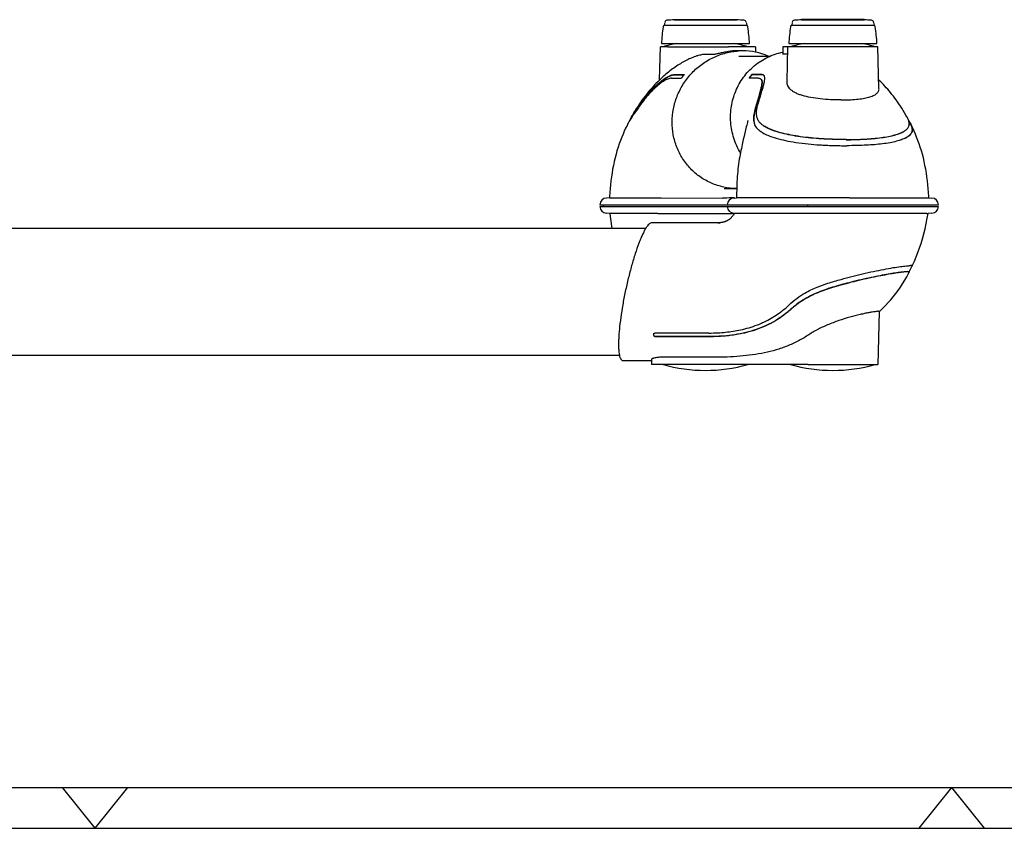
# Model space of a CAD drawing. Extents: x 0 to 420, y 0 to 297.
# Tile 2 of 10: x 121 to 241, y 0 to 99. Entities that reach past the tile are written whole.
import ezdxf

# ---------------------------------------------------------------- set-up
doc = ezdxf.new("R2010")
doc.units = 0
doc.header["$LTSCALE"] = 23.1
for name, color, linetype in [('102182_DXF_CONTINUOUS_LINE', 7, 'CONTINUOUS'), ('102187_DXF_CONTINUOUS_LINE', 7, 'CONTINUOUS'), ('102335_DXF_FORMAT', 7, 'CONTINUOUS'), ('105-5475-01_DXF_CONTINUOUS', 7, 'CONTINUOUS'), ('105-5475-02_DXF_CONTINUOUS', 7, 'CONTINUOUS'), ('105-5481_DXF_CONTINUOUS_LI', 7, 'CONTINUOUS'), ('9529063_DXF_CONTINUOUS_LIN', 7, 'CONTINUOUS')]:
    doc.layers.add(name, color=color, linetype=linetype)

msp = doc.modelspace()

# ---------------------------------------------------------------- linework, layer by layer
at = {"layer": '102182_DXF_CONTINUOUS_LINE', "color": 7, "linetype": 'CONTINUOUS'}
for p, q in [((86.54, 73.61), (197.55, 73.61)), ((86.54, 58.01), (194.28, 58.01))]:
    msp.add_line(p, q, dxfattribs=at)
at = {"layer": '102187_DXF_CONTINUOUS_LINE', "color": 7, "linetype": 'CONTINUOUS'}
msp.add_line((208.94, 94.69), (212.78, 94.69), dxfattribs=at)
at = {"layer": '102335_DXF_FORMAT', "color": 7, "linetype": 'CONTINUOUS'}
for p, q in [((25, 5), (415, 5)), ((130, 0), (126, 5)), ((130, 0), (134, 5)), ((235, 5), (231, 0)), ((235, 5), (239, 0)), ((0, 0), (420, 0))]:
    msp.add_line(p, q, dxfattribs=at)
at = {"layer": '105-5475-01_DXF_CONTINUOUS', "color": 7, "linetype": 'CONTINUOUS'}
for p, q in [((214.34, 95.83), (214.32, 94.95)), ((225.99, 95.83), (214.34, 95.83)), ((214.84, 91.58), (214.95, 95.83)), ((226.12, 90.72), (225.99, 95.83)), ((214.93, 94.94), (214.34, 94.94)), ((210.18, 91.98), (210.19, 91.97)), ((210.57, 92.43), (210.55, 92.43)), ((210.6, 92.4), (210.58, 92.4)), ((209.85, 86.02), (209.76, 85.64)), ((209.9, 86.22), (209.85, 86.02)), ((209.94, 86.4), (209.9, 86.22)), ((209.98, 86.54), (209.94, 86.4)), ((209.57, 84.86), (209.48, 84.48)), ((209.76, 85.64), (209.57, 84.86)), ((222.16, 83.7), (222.16, 83.7)), ((208.34, 77.29), (208.66, 77.31)), ((222.5, 77.32), (208.66, 77.31)), ((222.5, 77.32), (232.24, 77.31)), ((232.24, 77.31), (232.61, 77.29)), ((207.52, 76.45), (233.42, 76.45)), ((207.52, 76.25), (233.42, 76.25)), ((208.26, 75.2), (208.23, 75.15)), ((208.31, 75.27), (208.26, 75.2)), ((208.36, 75.34), (208.31, 75.27)), ((208.41, 75.41), (208.34, 75.42)), ((208.41, 75.41), (208.36, 75.34)), ((231.97, 75.39), (209.86, 75.41)), ((231.97, 75.39), (232.14, 75.39)), ((232.61, 75.42), (232.14, 75.39)), ((201.64, 74.25), (198.24, 74.25)), ((202.78, 74.25), (201.64, 74.25)), ((202.78, 74.25), (201.64, 74.25)), ((202.7, 74.25), (201.64, 74.25)), ((202.73, 74.25), (202.7, 74.25)), ((203.81, 74.25), (202.78, 74.25)), ((204.13, 74.25), (203.81, 74.25)), ((205.02, 74.25), (204.89, 74.25)), ((205.15, 74.25), (205.02, 74.25)), ((205.25, 74.25), (205.06, 74.25)), ((206.15, 74.25), (205.61, 74.25)), ((206.41, 74.25), (206.15, 74.25)), ((206.34, 74.25), (206.2, 74.25)), ((206.43, 74.25), (206.34, 74.25)), ((206.47, 74.25), (206.43, 74.25)), ((206.44, 74.25), (206.44, 74.25)), ((206.51, 74.25), (206.47, 74.25)), ((206.55, 74.26), (206.51, 74.25)), ((229.83, 68.23), (229.8, 68.25)), ((226.16, 63.38), (225.99, 56.87)), ((198.81, 60.28), (198.68, 60.28)), ((198.82, 60.31), (198.69, 60.31)), ((194.71, 57.37), (195.46, 57.37)), ((195.46, 57.37), (196.2, 57.37)), ((196.2, 57.37), (196.93, 57.37)), ((196.93, 57.37), (197.66, 57.37)), ((197.66, 57.37), (198.21, 57.37)), ((198.21, 57.47), (198.22, 56.87)), ((217.42, 56.87), (198.22, 56.87)), ((217.42, 56.87), (225.99, 56.87))]:
    msp.add_line(p, q, dxfattribs=at)
for points in [[(229.54, 87.25), (229.43, 87.45), (229.26, 87.74), (229.09, 88.02), (228.92, 88.29), (228.75, 88.56), (228.57, 88.82), (228.4, 89.07), (228.23, 89.31), (228.05, 89.55), (227.88, 89.78), (227.71, 90), (227.53, 90.21), (227.36, 90.42), (227.19, 90.63), (227.02, 90.82), (226.84, 91.01), (226.67, 91.2), (226.5, 91.37), (226.33, 91.54), (226.16, 91.71), (226.1, 91.78)], [(210.03, 86.79), (210.03, 86.79), (210.03, 86.8), (210.03, 86.81), (210.03, 86.81), (210.03, 86.8), (210.03, 86.79), (210.02, 86.77), (210.02, 86.74), (210.01, 86.7), (210, 86.65), (209.99, 86.6), (209.98, 86.54)], [(229.98, 86.34), (229.85, 86.59), (229.78, 86.73)], [(232.24, 77.31), (232.23, 77.47), (232.2, 77.95), (232.16, 78.44), (232.11, 78.92), (232.06, 79.4), (232, 79.88), (231.93, 80.35), (231.85, 80.82), (231.76, 81.29), (231.66, 81.75), (231.56, 82.2), (231.44, 82.65), (231.32, 83.09), (231.19, 83.52), (231.04, 83.94), (230.9, 84.35), (230.74, 84.74), (230.59, 85.13), (230.42, 85.5), (230.26, 85.85), (230.09, 86.2), (230.02, 86.36)], [(209.48, 84.48), (209.43, 84.28), (209.39, 84.07), (209.34, 83.84), (209.29, 83.61), (209.24, 83.37), (209.18, 83.12), (209.13, 82.87), (209.08, 82.6), (209.04, 82.33), (208.99, 82.04)], [(208.99, 82.04), (208.95, 81.76), (208.9, 81.46), (208.87, 81.16), (208.83, 80.86), (208.8, 80.55), (208.77, 80.23), (208.74, 79.91), (208.72, 79.59), (208.7, 79.26), (208.69, 78.93), (208.68, 78.6), (208.67, 78.26), (208.66, 77.92), (208.66, 77.58), (208.66, 77.31)], [(208.23, 75.15), (208.2, 75.11), (208.16, 75.06), (208.12, 75.02), (208.09, 74.98), (208.05, 74.93), (208.01, 74.9), (207.98, 74.86), (207.94, 74.82), (207.9, 74.79), (207.86, 74.75), (207.83, 74.72), (207.79, 74.69), (207.75, 74.66), (207.71, 74.63), (207.67, 74.61), (207.63, 74.58), (207.59, 74.56), (207.55, 74.53), (207.51, 74.51), (207.47, 74.49), (207.43, 74.47), (207.39, 74.45), (207.35, 74.43), (207.31, 74.42), (207.27, 74.4), (207.23, 74.38), (207.19, 74.37), (207.15, 74.36), (207.11, 74.34), (207.07, 74.33), (207.03, 74.32), (206.99, 74.31), (206.95, 74.3), (206.92, 74.29), (206.88, 74.29), (206.84, 74.28), (206.81, 74.27), (206.77, 74.27), (206.74, 74.27), (206.7, 74.26), (206.67, 74.26), (206.63, 74.26)], [(230.21, 68.98), (230.25, 69.05), (230.47, 69.56), (230.69, 70.07), (230.9, 70.61), (231.09, 71.16), (231.28, 71.72), (231.45, 72.3), (231.62, 72.9), (231.77, 73.52), (231.91, 74.15), (232.04, 74.8), (232.14, 75.39)], [(204.89, 74.25), (204.83, 74.25), (203.81, 74.25)], [(204.86, 74.25), (204.79, 74.25), (204.72, 74.25), (204.13, 74.25)], [(205.06, 74.25), (204.99, 74.25), (204.86, 74.25)], [(205.63, 74.25), (205.46, 74.25), (205.4, 74.25), (205.34, 74.25), (205.15, 74.25)], [(205.61, 74.25), (205.44, 74.25), (205.38, 74.25), (205.25, 74.25)], [(206.2, 74.25), (206.17, 74.25), (205.63, 74.25)], [(206.63, 74.26), (206.59, 74.26), (206.55, 74.26)], [(229.81, 68.24), (230.01, 68.64), (230.18, 68.99)], [(226.16, 63.37), (226.22, 63.43), (226.57, 63.76), (226.91, 64.11), (227.24, 64.46), (227.56, 64.82), (227.87, 65.19), (228.17, 65.57), (228.46, 65.96), (228.74, 66.36), (229.01, 66.78), (229.27, 67.2), (229.53, 67.64), (229.78, 68.1), (229.84, 68.21)]]:
    msp.add_lwpolyline(points, dxfattribs=at)
for centre, radius, start, end in [((220.47, 77.56), 19, 100.6179, 105.8836), ((220.47, 77.56), 19, 74.1164, 79.3821), ((211.81, 92.14), 0.275, 46.9473, 48.772), ((227.02, 84.85), 3.31, 26.2816, 26.6883), ((213.98, 88.99), 4.25, 239.1005, 239.9052), ((227.97, 87.4), 3.09, 297.7647, 298.4971), ((208.38, 76.43), 0.861, 93, 178.5), ((232.56, 76.43), 0.861, 1.5, 87), ((208.38, 76.28), 0.861, 181.5, 267), ((232.56, 76.28), 0.861, 273, 358.5), ((206.4, 86.57), 12.32, 269.7251, 270.1915), ((206.41, 81.31), 7.06, 270.2448, 270.7835), ((206.43, 79.61), 5.35, 270.7998, 271.0184), ((206.46, 78.42), 4.17, 270.991, 272.0064), ((230.2, 61.94), 7.07, 91.0869, 91.6641), ((220.47, 75.15), 19, 254.1164, 285.8836)]:
    msp.add_arc(centre, radius, start, end, dxfattribs=at)
for points, knots in [([(209.12, 82.8), (208.79, 83.38), (208.25, 84.6), (207.87, 86.56), (207.95, 88.54), (208.48, 90.43), (209.44, 92.14), (210.78, 93.57), (212.44, 94.63), (213.68, 95.05), (214.32, 95.17)], [0, 0, 0, 0, 0.127376, 0.253763, 0.379085, 0.50348, 0.627284, 0.75097, 0.87506, 1, 1, 1, 1]), ([(214.34, 94.94), (214.34, 94.94), (214.33, 94.94), (214.32, 94.95), (214.32, 94.95)], [0, 0, 0, 0, 0.688236, 1, 1, 1, 1]), ([(210.55, 92.43), (210.55, 92.43), (210.54, 92.42), (210.53, 92.42), (210.51, 92.4), (210.48, 92.37), (210.43, 92.32), (210.36, 92.24), (210.3, 92.16), (210.25, 92.1), (210.23, 92.06), (210.21, 92.03), (210.19, 92), (210.19, 91.99), (210.18, 91.98), (210.18, 91.98)], [0, 0, 0, 0, 0.014932, 0.041138, 0.079333, 0.130842, 0.269563, 0.454121, 0.669471, 0.765304, 0.844523, 0.908711, 0.956865, 0.986996, 1, 1, 1, 1]), ([(211.36, 91.98), (211.26, 91.98), (210.87, 91.98), (210.48, 91.98), (210.19, 91.97)], [0, 0, 0, 0, 0.249805, 1, 1, 1, 1]), ([(210.58, 92.4), (210.57, 92.4), (210.56, 92.4), (210.55, 92.38), (210.52, 92.36), (210.49, 92.32), (210.44, 92.28), (210.39, 92.21), (210.34, 92.15), (210.3, 92.09), (210.26, 92.03), (210.23, 91.99), (210.22, 91.97)], [0, 0, 0, 0, 0.021347, 0.064251, 0.122577, 0.188282, 0.3294, 0.475053, 0.620077, 0.760271, 0.891265, 1, 1, 1, 1]), ([(211.72, 92.43), (211.61, 92.43), (211.42, 92.43), (211.14, 92.43), (210.87, 92.43), (210.67, 92.43), (210.57, 92.43)], [0, 0, 0, 0, 0.270179, 0.500501, 0.729684, 1, 1, 1, 1]), ([(211.75, 92.41), (211.65, 92.41), (211.46, 92.41), (211.17, 92.4), (210.89, 92.4), (210.7, 92.4), (210.6, 92.4)], [0, 0, 0, 0, 0.249099, 0.500158, 0.749929, 1, 1, 1, 1]), ([(211.61, 91.91), (211.64, 91.88), (211.69, 91.82), (211.74, 91.68), (211.75, 91.46), (211.73, 91.21), (211.68, 90.94), (211.62, 90.68), (211.56, 90.42), (211.43, 89.96), (211.25, 89.33), (211.09, 88.8), (211.01, 88.53)], [0, 0, 0, 0, 0.031979, 0.069845, 0.126373, 0.213037, 0.287115, 0.359979, 0.439661, 0.521368, 0.760701, 1, 1, 1, 1]), ([(211.64, 91.88), (211.68, 91.85), (211.73, 91.77), (211.77, 91.65), (211.79, 91.48), (211.77, 91.21), (211.7, 90.83), (211.59, 90.37), (211.43, 89.82), (211.25, 89.19), (211.11, 88.75), (211.04, 88.51)], [0, 0, 0, 0, 0.047159, 0.075621, 0.108954, 0.192959, 0.302438, 0.43847, 0.600871, 0.788595, 1, 1, 1, 1]), ([(211.36, 91.98), (211.41, 91.98), (211.5, 91.97), (211.58, 91.93), (211.61, 91.91)], [0, 0, 0, 0, 0.574396, 1, 1, 1, 1]), ([(211.37, 89.12), (211.4, 89.21), (211.47, 89.43), (211.6, 89.85), (211.75, 90.34), (211.9, 90.84), (212, 91.22), (212.08, 91.56), (212.11, 91.8), (212.12, 92.01), (212.1, 92.15), (212.06, 92.26), (212.02, 92.32), (212, 92.34)], [0, 0, 0, 0, 0.087295, 0.20337, 0.400134, 0.540747, 0.674657, 0.748804, 0.847795, 0.894538, 0.93605, 0.97037, 1, 1, 1, 1]), ([(211.99, 92.35), (211.95, 92.38), (211.86, 92.42), (211.77, 92.43), (211.72, 92.43)], [0, 0, 0, 0, 0.497836, 1, 1, 1, 1]), ([(211.96, 92.36), (211.95, 92.37), (211.88, 92.4), (211.8, 92.4), (211.75, 92.41)], [0, 0, 0, 0, 0.226895, 1, 1, 1, 1]), ([(221.46, 89.31), (221.03, 89.31), (220.19, 89.33), (218.95, 89.43), (217.79, 89.59), (216.91, 89.79), (216.3, 89.99), (215.91, 90.16), (215.57, 90.35), (215.3, 90.56), (215.09, 90.79), (214.94, 91.04), (214.85, 91.31), (214.84, 91.49), (214.84, 91.58)], [0, 0, 0, 0, 0.169417, 0.336865, 0.494067, 0.63401, 0.695982, 0.752189, 0.802683, 0.847897, 0.888723, 0.92653, 0.963038, 1, 1, 1, 1]), ([(221.46, 89.31), (221.78, 89.31), (222.41, 89.32), (223.32, 89.38), (224.13, 89.48), (224.82, 89.62), (225.32, 89.79), (225.63, 89.95), (225.86, 90.11), (226.04, 90.31), (226.12, 90.54), (226.13, 90.66), (226.12, 90.72)], [0, 0, 0, 0, 0.187327, 0.362731, 0.52095, 0.657816, 0.770928, 0.818651, 0.860975, 0.932967, 0.966183, 1, 1, 1, 1]), ([(211.01, 88.53), (210.93, 88.26), (210.8, 87.77), (210.71, 87.13), (210.74, 86.66), (210.83, 86.33), (210.97, 86.06), (211.16, 85.82), (211.43, 85.57), (211.66, 85.41), (211.79, 85.34)], [0, 0, 0, 0, 0.230856, 0.415302, 0.52791, 0.617863, 0.695512, 0.7747, 0.874299, 1, 1, 1, 1]), ([(211.04, 88.51), (210.98, 88.32), (210.89, 87.96), (210.79, 87.44), (210.75, 86.97), (210.79, 86.55), (210.92, 86.18), (211.14, 85.85), (211.44, 85.57), (211.68, 85.41), (211.81, 85.33)], [0, 0, 0, 0, 0.163104, 0.309734, 0.438839, 0.552496, 0.657023, 0.761424, 0.873952, 1, 1, 1, 1]), ([(211.97, 86.14), (211.84, 86.23), (211.62, 86.4), (211.36, 86.7), (211.2, 87.02), (211.11, 87.36), (211.09, 87.73), (211.15, 88.33), (211.27, 88.79), (211.37, 89.12)], [0, 0, 0, 0, 0.138792, 0.253423, 0.357504, 0.459808, 0.569348, 0.693086, 1, 1, 1, 1]), ([(229.57, 85.76), (229.67, 85.86), (229.79, 86.03), (229.84, 86.3), (229.84, 86.48), (229.8, 86.66), (229.71, 86.93), (229.62, 87.12), (229.54, 87.25)], [0, 0, 0, 0, 0.263769, 0.377086, 0.488429, 0.603026, 0.725508, 1, 1, 1, 1]), ([(212.69, 85.76), (212.62, 85.79), (212.37, 85.9), (212.13, 86.03), (211.97, 86.14)], [0, 0, 0, 0, 0.28282, 1, 1, 1, 1]), ([(212.72, 85.74), (212.65, 85.77), (212.4, 85.88), (212.16, 86.01), (212, 86.12)], [0, 0, 0, 0, 0.268455, 1, 1, 1, 1]), ([(222.1, 84.46), (221.65, 84.46), (220.75, 84.47), (218.99, 84.55), (217.27, 84.69), (215.64, 84.94), (214.55, 85.16), (213.57, 85.42), (212.97, 85.64), (212.69, 85.76)], [0, 0, 0, 0, 0.141317, 0.281978, 0.554275, 0.68142, 0.79895, 0.905183, 1, 1, 1, 1]), ([(222.09, 84.44), (221.64, 84.45), (220.74, 84.46), (218.96, 84.53), (217.24, 84.68), (215.61, 84.93), (214.52, 85.15), (213.57, 85.41), (212.98, 85.62), (212.72, 85.74)], [0, 0, 0, 0, 0.142119, 0.284838, 0.560131, 0.687198, 0.803994, 0.908687, 1, 1, 1, 1]), ([(229.22, 85.49), (229.25, 85.51), (229.37, 85.59), (229.49, 85.68), (229.57, 85.76)], [0, 0, 0, 0, 0.265756, 1, 1, 1, 1]), ([(230.02, 86.36), (230.08, 86.24), (230.18, 86), (230.23, 85.68), (230.18, 85.42), (230.07, 85.19), (229.83, 84.92), (229.59, 84.76), (229.44, 84.68)], [0, 0, 0, 0, 0.19857, 0.374525, 0.469607, 0.583309, 0.752944, 1, 1, 1, 1]), ([(229.99, 86.32), (230.03, 86.24), (230.1, 86.07), (230.17, 85.83), (230.19, 85.6), (230.14, 85.39), (230.04, 85.19), (229.89, 85), (229.69, 84.83), (229.53, 84.73), (229.44, 84.68)], [0, 0, 0, 0, 0.143848, 0.268523, 0.380159, 0.48652, 0.595739, 0.714667, 0.848319, 1, 1, 1, 1]), ([(229.74, 86.83), (229.77, 86.79), (229.87, 86.63), (229.96, 86.48), (230.02, 86.36)], [0, 0, 0, 0, 0.280244, 1, 1, 1, 1]), ([(211.84, 85.31), (212.05, 85.18), (212.6, 84.92), (213.53, 84.61), (214.69, 84.32), (215.99, 84.09), (217.41, 83.91), (218.64, 83.81), (219.65, 83.76), (220.46, 83.73), (221.3, 83.71), (221.87, 83.7), (222.16, 83.7)], [0, 0, 0, 0, 0.068597, 0.171352, 0.281316, 0.407174, 0.550021, 0.686602, 0.760288, 0.837457, 0.918886, 1, 1, 1, 1]), ([(222.09, 84.44), (222.48, 84.44), (223.25, 84.45), (224.7, 84.51), (226.05, 84.62), (227.26, 84.82), (228.02, 84.99), (228.66, 85.2), (229.02, 85.37), (229.18, 85.46)], [0, 0, 0, 0, 0.162555, 0.318624, 0.601392, 0.723887, 0.831621, 0.923678, 1, 1, 1, 1]), ([(222.1, 84.46), (222.49, 84.46), (223.26, 84.47), (224.7, 84.53), (226.05, 84.64), (227.27, 84.83), (228.04, 85.01), (228.68, 85.21), (229.06, 85.39), (229.22, 85.49)], [0, 0, 0, 0, 0.162663, 0.317172, 0.598006, 0.720749, 0.829215, 0.922452, 1, 1, 1, 1]), ([(229.41, 84.66), (229.24, 84.58), (228.86, 84.42), (228.22, 84.22), (227.44, 84.05), (226.22, 83.87), (224.87, 83.77), (223.4, 83.71), (222.59, 83.71), (222.16, 83.7)], [0, 0, 0, 0, 0.076163, 0.166363, 0.275525, 0.401597, 0.66727, 0.826622, 1, 1, 1, 1]), ([(209.86, 75.41), (209.67, 75.41), (209.32, 75.41), (208.88, 75.41), (208.61, 75.41), (208.47, 75.41), (208.43, 75.41), (208.41, 75.41)], [0, 0, 0, 0, 0.405149, 0.710377, 0.912414, 0.97146, 1, 1, 1, 1]), ([(198.24, 74.25), (198.19, 74.25), (198.07, 74.21), (197.9, 74.08), (197.72, 73.87), (197.52, 73.58), (197.32, 73.22), (197.11, 72.79), (196.89, 72.29), (196.58, 71.52), (196.2, 70.42), (195.77, 68.98), (195.37, 67.43), (195, 65.82), (194.69, 64.21), (194.45, 62.66), (194.3, 61.43), (194.22, 60.51), (194.19, 59.9), (194.18, 59.34), (194.19, 58.84), (194.22, 58.41), (194.27, 58.05), (194.34, 57.76), (194.43, 57.58), (194.51, 57.47), (194.57, 57.41), (194.64, 57.38), (194.69, 57.37), (194.71, 57.37)], [0, 0, 0, 0, 0.008911, 0.020661, 0.036059, 0.055345, 0.078516, 0.105421, 0.135857, 0.169548, 0.245422, 0.330257, 0.420963, 0.514312, 0.607032, 0.695869, 0.777664, 0.814987, 0.849459, 0.880768, 0.908629, 0.93281, 0.953158, 0.969612, 0.982323, 0.987451, 0.991936, 0.996016, 1, 1, 1, 1]), ([(206.2, 74.25), (206.03, 74.26), (205.71, 74.25), (205.02, 74.26), (204.49, 74.25), (204.13, 74.25)], [0, 0, 0, 0, 0.244662, 0.465256, 1, 1, 1, 1]), ([(215.09, 64.18), (215.39, 64.46), (216.01, 64.99), (217.15, 65.74), (218.44, 66.35), (219.94, 66.88), (221.79, 67.42), (223.66, 67.89), (225.42, 68.29), (226.68, 68.54), (227.78, 68.74), (228.71, 68.88), (229.41, 68.96), (229.83, 69), (230, 69)], [0, 0, 0, 0, 0.07754, 0.153186, 0.258012, 0.345717, 0.451883, 0.622796, 0.710371, 0.790814, 0.865452, 0.922079, 0.967733, 1, 1, 1, 1]), ([(230.15, 69), (230.15, 69), (230.12, 69), (230.09, 69), (230.07, 69.01)], [0, 0, 0, 0, 0.212452, 1, 1, 1, 1]), ([(230.21, 68.99), (230.2, 69), (230.18, 69), (230.16, 69), (230.15, 69)], [0, 0, 0, 0, 0.400181, 1, 1, 1, 1]), ([(230.15, 68.93), (230.15, 68.94), (230.17, 68.94), (230.18, 68.95), (230.19, 68.95)], [0, 0, 0, 0, 0.286716, 1, 1, 1, 1]), ([(230.19, 68.95), (230.19, 68.96), (230.2, 68.96), (230.21, 68.97), (230.21, 68.98)], [0, 0, 0, 0, 0.324029, 1, 1, 1, 1]), ([(230.21, 68.98), (230.22, 68.98), (230.22, 68.99), (230.21, 68.99), (230.21, 68.99)], [0, 0, 0, 0, 0.435975, 1, 1, 1, 1]), ([(229.66, 68.27), (229.55, 68.26), (229.27, 68.24), (228.75, 68.18), (228.06, 68.09), (227.21, 67.95), (226.23, 67.76), (224.7, 67.45), (223.52, 67.18), (222.7, 66.97)], [0, 0, 0, 0, 0.047004, 0.120874, 0.21997, 0.342116, 0.484513, 0.643988, 1, 1, 1, 1]), ([(229.7, 68.25), (229.59, 68.25), (229.31, 68.23), (228.8, 68.17), (228.12, 68.07), (227.28, 67.93), (226.3, 67.75), (224.76, 67.44), (223.55, 67.16), (222.71, 66.95)], [0, 0, 0, 0, 0.046697, 0.119149, 0.21622, 0.33626, 0.477413, 0.636468, 1, 1, 1, 1]), ([(229.66, 68.27), (229.69, 68.26), (229.73, 68.26), (229.77, 68.26), (229.79, 68.25), (229.8, 68.25)], [0, 0, 0, 0, 0.638349, 0.852875, 1, 1, 1, 1]), ([(229.7, 68.25), (229.73, 68.25), (229.76, 68.25), (229.81, 68.24), (229.82, 68.24), (229.83, 68.23)], [0, 0, 0, 0, 0.64124, 0.854465, 1, 1, 1, 1]), ([(229.83, 68.23), (229.83, 68.23), (229.84, 68.23), (229.84, 68.22), (229.84, 68.21)], [0, 0, 0, 0, 0.542939, 1, 1, 1, 1]), ([(222.71, 66.95), (222.29, 66.84), (221.48, 66.63), (220.03, 66.21), (218.72, 65.75), (217.55, 65.19), (216.76, 64.73), (215.99, 64.21), (215.51, 63.81), (215.27, 63.59)], [0, 0, 0, 0, 0.159107, 0.302745, 0.55079, 0.662699, 0.772833, 0.883558, 1, 1, 1, 1]), ([(222.7, 66.97), (222.36, 66.89), (221.68, 66.71), (220.66, 66.42), (219.65, 66.1), (218.67, 65.73), (217.72, 65.3), (216.84, 64.81), (216.02, 64.25), (215.52, 63.83), (215.28, 63.61)], [0, 0, 0, 0, 0.127157, 0.256057, 0.385243, 0.513366, 0.639351, 0.762545, 0.882749, 1, 1, 1, 1]), ([(205.24, 60.73), (205.62, 60.73), (206.31, 60.75), (207.62, 60.85), (209.25, 61.1), (210.99, 61.61), (212.64, 62.35), (213.95, 63.18), (214.77, 63.87), (215.09, 64.18)], [0, 0, 0, 0, 0.106549, 0.194492, 0.368619, 0.568767, 0.699945, 0.874992, 1, 1, 1, 1]), ([(215.28, 63.61), (215.11, 63.47), (214.79, 63.19), (214.1, 62.67), (213.18, 62.09), (212, 61.51), (210.76, 61.04), (209.45, 60.7), (208.1, 60.46), (206.94, 60.35), (206.01, 60.31), (205.54, 60.3), (205.3, 60.3)], [0, 0, 0, 0, 0.059983, 0.120037, 0.240645, 0.362507, 0.486088, 0.611662, 0.739282, 0.868811, 0.934226, 1, 1, 1, 1]), ([(215.27, 63.59), (215.23, 63.56), (215.09, 63.43), (214.75, 63.14), (214.1, 62.65), (212.76, 61.8), (211.09, 61.1), (209.24, 60.62), (207.97, 60.42), (206.99, 60.34), (206.19, 60.29), (205.65, 60.28), (205.3, 60.28)], [0, 0, 0, 0, 0.015553, 0.050709, 0.125407, 0.243692, 0.49239, 0.626752, 0.777382, 0.848596, 0.902598, 1, 1, 1, 1]), ([(226.07, 63.4), (226.02, 63.4), (225.87, 63.38), (225.61, 63.35), (225.26, 63.3), (224.83, 63.22), (224.34, 63.12), (223.56, 62.95), (222.5, 62.68), (221.16, 62.26), (219.82, 61.75), (218.54, 61.15), (217.75, 60.68), (217.37, 60.43)], [0, 0, 0, 0, 0.018807, 0.047554, 0.085766, 0.132765, 0.187704, 0.249595, 0.389715, 0.543557, 0.701632, 0.855806, 1, 1, 1, 1]), ([(226.07, 63.4), (226.09, 63.4), (226.11, 63.4), (226.14, 63.39), (226.16, 63.39), (226.16, 63.38)], [0, 0, 0, 0, 0.416479, 0.716314, 1, 1, 1, 1]), ([(198.68, 60.28), (198.67, 60.28), (198.64, 60.28), (198.6, 60.3), (198.57, 60.33), (198.52, 60.38), (198.48, 60.48), (198.48, 60.56), (198.49, 60.6)], [0, 0, 0, 0, 0.102595, 0.198963, 0.302919, 0.419078, 0.691152, 1, 1, 1, 1]), ([(198.49, 60.6), (198.49, 60.61), (198.49, 60.62), (198.5, 60.64), (198.5, 60.65)], [0, 0, 0, 0, 0.264482, 1, 1, 1, 1]), ([(198.69, 60.31), (198.67, 60.31), (198.63, 60.31), (198.58, 60.34), (198.54, 60.39), (198.51, 60.44), (198.49, 60.52), (198.49, 60.59), (198.49, 60.62)], [0, 0, 0, 0, 0.145618, 0.28501, 0.415062, 0.538689, 0.773148, 1, 1, 1, 1]), ([(198.5, 60.65), (198.51, 60.66), (198.52, 60.68), (198.55, 60.72), (198.59, 60.73), (198.62, 60.73)], [0, 0, 0, 0, 0.271486, 0.51637, 1, 1, 1, 1]), ([(217.37, 60.43), (216.98, 60.17), (216.17, 59.7), (214.87, 59.11), (213.5, 58.64), (212.07, 58.29), (210.59, 58.04), (209.06, 57.87), (207.51, 57.78), (206.47, 57.77), (205.95, 57.77)], [0, 0, 0, 0, 0.117667, 0.236989, 0.358445, 0.482301, 0.608594, 0.737174, 0.867759, 1, 1, 1, 1]), ([(205.3, 60.28), (204.71, 60.28), (203.63, 60.28), (202.05, 60.28), (200.48, 60.28), (199.39, 60.28), (198.81, 60.28)], [0, 0, 0, 0, 0.270869, 0.50025, 0.729756, 1, 1, 1, 1]), ([(205.3, 60.3), (204.76, 60.3), (203.68, 60.3), (202.06, 60.31), (200.44, 60.31), (199.36, 60.31), (198.82, 60.31)], [0, 0, 0, 0, 0.249972, 0.500004, 0.749998, 1, 1, 1, 1]), ([(199.47, 57.77), (199.3, 57.77), (199, 57.75), (198.64, 57.69), (198.42, 57.62), (198.32, 57.58), (198.26, 57.54), (198.22, 57.51), (198.21, 57.49), (198.21, 57.47)], [0, 0, 0, 0, 0.379798, 0.690445, 0.809645, 0.901001, 0.935826, 0.963478, 1, 1, 1, 1]), ([(205.95, 57.77), (205.41, 57.77), (204.33, 57.77), (202.17, 57.77), (200.55, 57.77), (199.47, 57.77)], [0, 0, 0, 0, 0.25, 0.5, 1, 1, 1, 1])]:
    msp.add_open_spline(points, degree=3, knots=knots, dxfattribs=at)
for points in [[(212, 92.33), (211.99, 92.35), (211.98, 92.35), (211.96, 92.36)], [(230.18, 68.99), (230.18, 68.99), (230.18, 69), (230.18, 69)], [(205.24, 60.73), (203.03, 60.73), (200.82, 60.73), (198.62, 60.73)]]:
    msp.add_open_spline(points, degree=3, dxfattribs=at)
at = {"layer": '105-5475-02_DXF_CONTINUOUS', "color": 7, "linetype": 'CONTINUOUS'}
for p, q in [((199.22, 91.78), (199.32, 95.83)), ((200.24, 95.83), (199.32, 95.83)), ((200.24, 95.83), (207.66, 95.83)), ((210.97, 95.83), (207.66, 95.83)), ((210.97, 95.83), (210.99, 95.17)), ((208.86, 95.33), (208.74, 95.33)), ((208.99, 95.33), (208.86, 95.33)), ((208.87, 95.32), (208.88, 95.32)), ((209.12, 95.33), (208.99, 95.33)), ((209.12, 95.33), (209.13, 95.33)), ((202.19, 92.43), (202.21, 92.43)), ((196.69, 88.56), (196.69, 88.56)), ((195.8, 87.23), (195.69, 87.01)), ((195.84, 87.24), (195.81, 87.2)), ((193.08, 77.31), (192.71, 77.29)), ((193.07, 77.31), (199.42, 77.3)), ((199.42, 77.3), (206.94, 77.29)), ((207.14, 78.46), (207.16, 78.46)), ((207.16, 78.46), (207.21, 78.46)), ((207.21, 78.46), (207.25, 78.45)), ((207.25, 78.45), (207.29, 78.45)), ((207.28, 78.45), (207.33, 78.45)), ((207.32, 78.45), (207.37, 78.45)), ((207.37, 78.45), (207.38, 78.45)), ((207.38, 78.45), (207.42, 78.45)), ((207.38, 78.45), (207.38, 78.45)), ((207.42, 78.45), (207.45, 78.45)), ((207.45, 78.45), (207.48, 78.45)), ((207.45, 78.45), (207.59, 78.45)), ((207.57, 78.45), (207.58, 78.45)), ((207.58, 78.45), (207.59, 78.45)), ((207.59, 78.45), (207.78, 78.45)), ((207.59, 78.45), (207.6, 78.45)), ((207.59, 78.45), (207.6, 78.45)), ((207.6, 78.45), (207.6, 78.45)), ((207.6, 78.45), (207.61, 78.45)), ((207.61, 78.45), (207.75, 78.45)), ((207.75, 78.45), (207.76, 78.45)), ((207.76, 78.45), (207.77, 78.45)), ((207.77, 78.45), (207.78, 78.45)), ((207.77, 78.45), (207.97, 78.45)), ((207.78, 78.45), (207.78, 78.45)), ((207.78, 78.45), (207.79, 78.45)), ((207.79, 78.45), (207.79, 78.45)), ((207.79, 78.45), (207.8, 78.45)), ((207.8, 78.45), (207.94, 78.45)), ((207.94, 78.45), (207.96, 78.45)), ((207.96, 78.45), (207.97, 78.45)), ((207.97, 78.45), (208.16, 78.45)), ((207.97, 78.45), (207.97, 78.45)), ((207.97, 78.45), (207.97, 78.45)), ((207.97, 78.45), (208.16, 78.45)), ((208.16, 78.45), (208.67, 78.45)), ((208.4, 77.3), (208.34, 77.3)), ((191.89, 76.45), (207.52, 76.45)), ((191.89, 76.25), (207.52, 76.25)), ((193.12, 75.4), (192.71, 75.42)), ((199.01, 75.39), (193.12, 75.4)), ((199.01, 75.39), (208.34, 75.39)), ((208.34, 75.39), (208.4, 75.39))]:
    msp.add_line(p, q, dxfattribs=at)
for points in [[(203.84, 94.74), (203.77, 94.72), (203.62, 94.66), (203.46, 94.6), (203.31, 94.54), (203.16, 94.48), (203, 94.41), (202.85, 94.34), (202.7, 94.27), (202.54, 94.19), (202.39, 94.11), (202.23, 94.03), (202.07, 93.94), (201.92, 93.85), (201.76, 93.76), (201.6, 93.66), (201.44, 93.56), (201.28, 93.46), (201.12, 93.35), (200.96, 93.23), (200.8, 93.12), (200.63, 92.99), (200.47, 92.87), (200.31, 92.74), (200.14, 92.6), (199.98, 92.47), (199.81, 92.32), (199.65, 92.18), (199.48, 92.03), (199.32, 91.87), (199.15, 91.71), (198.98, 91.54), (198.81, 91.37), (198.64, 91.2), (198.47, 91.01), (198.3, 90.82), (198.13, 90.63), (197.95, 90.42), (197.78, 90.21), (197.61, 90), (197.43, 89.78), (197.26, 89.55), (197.09, 89.31), (196.91, 89.07), (196.74, 88.82), (196.57, 88.56), (196.4, 88.29), (196.22, 88.02), (196.05, 87.74), (195.89, 87.45), (195.77, 87.25)], [(195.3, 86.36), (195.22, 86.2), (195.05, 85.85), (194.89, 85.5), (194.73, 85.13), (194.57, 84.74), (194.42, 84.35), (194.27, 83.94), (194.13, 83.52), (193.99, 83.09), (193.87, 82.65), (193.75, 82.2), (193.65, 81.75), (193.55, 81.29), (193.46, 80.82), (193.38, 80.35), (193.31, 79.88), (193.25, 79.4), (193.2, 78.92), (193.15, 78.44), (193.11, 77.95), (193.08, 77.47), (193.07, 77.31)], [(193.12, 75.4), (193.15, 75.03), (193.23, 74.44), (193.31, 73.85), (193.35, 73.61)]]:
    msp.add_lwpolyline(points, dxfattribs=at)
for centre, radius, start, end in [((204.84, 77.56), 19, 100.6179, 105.8836), ((204.84, 77.56), 19, 74.1164, 79.3821), ((208.74, 87.01), 8.33, 90.031, 97.4254), ((209.39, 87.07), 8.27, 93.6237, 94.5008), ((209.39, 87.09), 8.25, 92.7377, 93.5477), ((209.39, 87.11), 8.22, 91.8374, 92.7377), ((209.39, 87.14), 8.2, 90.9252, 91.7793), ((209.38, 87.17), 8.16, 90.0003, 90.9252), ((209.39, 87.3), 8.03, 66.9813, 90.0705), ((201.82, 92.64), 0.452, 326.7881, 327.628), ((231, 63.91), 42.25, 143.4021, 144.2974), ((192.75, 76.43), 0.861, 93, 178.5), ((192.75, 76.28), 0.861, 181.5, 267), ((204.84, 75.15), 19, 254.1164, 285.8836)]:
    msp.add_arc(centre, radius, start, end, dxfattribs=at)
for points, knots in [([(208.67, 78.45), (208.14, 78.46), (207.08, 78.58), (205.56, 79.06), (204.17, 79.83), (202.97, 80.86), (202, 82.1), (201.28, 83.51), (200.85, 85.03), (200.71, 86.62), (200.86, 88.22), (201.31, 89.77), (202.04, 91.22), (203.02, 92.53), (204.23, 93.63), (205.62, 94.49), (207.14, 95.08), (208.2, 95.27), (208.74, 95.31)], [0, 0, 0, 0, 0.062442, 0.12444, 0.186073, 0.247474, 0.308807, 0.370248, 0.431941, 0.493994, 0.556468, 0.619366, 0.682636, 0.746176, 0.809845, 0.873477, 0.936909, 1, 1, 1, 1]), ([(203.84, 94.74), (203.93, 94.78), (204.12, 94.83), (204.45, 94.91), (204.68, 94.94), (204.82, 94.94)], [0, 0, 0, 0, 0.308263, 0.576777, 1, 1, 1, 1]), ([(204.82, 94.94), (204.92, 94.94), (205.11, 94.94), (205.49, 94.94), (205.77, 94.94), (205.96, 94.94)], [0, 0, 0, 0, 0.249995, 0.499998, 1, 1, 1, 1]), ([(205.96, 94.94), (205.99, 94.94), (206.06, 94.95), (206.19, 94.98), (206.36, 95.02), (206.58, 95.07), (206.82, 95.12), (207.19, 95.19), (207.47, 95.24), (207.67, 95.26)], [0, 0, 0, 0, 0.045693, 0.122684, 0.227594, 0.355922, 0.502675, 0.66262, 1, 1, 1, 1]), ([(200.69, 91.98), (200.61, 91.98), (200.45, 91.95), (200.22, 91.88), (199.95, 91.76), (199.62, 91.56), (199.25, 91.3), (198.77, 90.9), (198.13, 90.29), (197.42, 89.47), (196.94, 88.82), (196.73, 88.53)], [0, 0, 0, 0, 0.042722, 0.087183, 0.139039, 0.2044, 0.304755, 0.393329, 0.55018, 0.798668, 1, 1, 1, 1]), ([(197.05, 89.12), (197.14, 89.24), (197.35, 89.52), (197.77, 90.04), (198.27, 90.59), (198.86, 91.17), (199.42, 91.65), (199.99, 92.05), (200.4, 92.27), (200.69, 92.37), (200.86, 92.42), (200.98, 92.43), (201.05, 92.43)], [0, 0, 0, 0, 0.084131, 0.202466, 0.374679, 0.506169, 0.670023, 0.790672, 0.895496, 0.934903, 0.960893, 1, 1, 1, 1]), ([(197.08, 89.1), (197.47, 89.62), (198.07, 90.34), (198.91, 91.16), (199.46, 91.63), (199.95, 91.98), (200.34, 92.19), (200.61, 92.31), (200.78, 92.36), (200.94, 92.4), (201.03, 92.4), (201.08, 92.41)], [0, 0, 0, 0, 0.370481, 0.527262, 0.663394, 0.778192, 0.871654, 0.910709, 0.944925, 0.974504, 1, 1, 1, 1]), ([(200.69, 91.98), (200.78, 91.98), (201.17, 91.98), (201.56, 91.98), (201.85, 91.97)], [0, 0, 0, 0, 0.250196, 1, 1, 1, 1]), ([(201.05, 92.43), (201.15, 92.43), (201.34, 92.43), (201.62, 92.43), (201.9, 92.43), (202.09, 92.43), (202.19, 92.43)], [0, 0, 0, 0, 0.271602, 0.499986, 0.729835, 1, 1, 1, 1]), ([(201.08, 92.41), (201.17, 92.41), (201.36, 92.41), (201.64, 92.4), (201.92, 92.4), (202.11, 92.4), (202.21, 92.4)], [0, 0, 0, 0, 0.250947, 0.49985, 0.750097, 1, 1, 1, 1]), ([(202.2, 92.39), (202.18, 92.36), (202.14, 92.3), (202.07, 92.22), (202.01, 92.15), (201.96, 92.08), (201.91, 92.03), (201.89, 92), (201.87, 91.99), (201.86, 91.98), (201.85, 91.97), (201.85, 91.97)], [0, 0, 0, 0, 0.218417, 0.3836, 0.572926, 0.742, 0.871386, 0.920961, 0.958917, 0.985217, 1, 1, 1, 1]), ([(202.21, 92.41), (202.21, 92.41), (202.21, 92.41), (202.21, 92.4), (202.2, 92.4)], [0, 0, 0, 0, 0.214854, 1, 1, 1, 1]), ([(202.22, 92.43), (202.22, 92.43), (202.22, 92.42), (202.21, 92.42), (202.21, 92.41)], [0, 0, 0, 0, 0.320189, 1, 1, 1, 1]), ([(202.21, 92.43), (202.21, 92.43), (202.21, 92.43), (202.22, 92.43), (202.22, 92.43)], [0, 0, 0, 0, 0.546973, 1, 1, 1, 1]), ([(195.77, 87.25), (195.84, 87.38), (196.01, 87.65), (196.3, 88.08), (196.65, 88.58), (196.91, 88.93), (197.05, 89.12)], [0, 0, 0, 0, 0.196032, 0.424755, 0.688213, 1, 1, 1, 1]), ([(195.8, 87.23), (195.92, 87.44), (196.21, 87.88), (196.52, 88.32), (196.69, 88.56)], [0, 0, 0, 0, 0.451833, 1, 1, 1, 1]), ([(196.73, 88.53), (196.57, 88.3), (196.27, 87.87), (195.97, 87.44), (195.84, 87.24)], [0, 0, 0, 0, 0.534518, 1, 1, 1, 1]), ([(195.81, 87.2), (195.7, 87.04), (195.52, 86.76), (195.36, 86.48), (195.3, 86.36)], [0, 0, 0, 0, 0.596604, 1, 1, 1, 1]), ([(195.57, 86.83), (195.58, 86.86), (195.64, 87.01), (195.71, 87.14), (195.77, 87.25)], [0, 0, 0, 0, 0.236254, 1, 1, 1, 1]), ([(208.34, 77.3), (208.22, 77.3), (207.76, 77.29), (207.29, 77.29), (206.94, 77.29)], [0, 0, 0, 0, 0.246637, 1, 1, 1, 1])]:
    msp.add_open_spline(points, degree=3, knots=knots, dxfattribs=at)
at = {"layer": '105-5481_DXF_CONTINUOUS_LI', "color": 7, "linetype": 'CONTINUOUS'}
for p, q in [((201, 99.16), (208.68, 99.16)), ((201, 99.13), (201, 99.16)), ((201, 99.13), (208.68, 99.13)), ((208.68, 99.13), (208.68, 99.16)), ((224.31, 99.16), (216.63, 99.16)), ((216.63, 99.16), (216.63, 99.13)), ((216.63, 99.13), (224.31, 99.13)), ((224.31, 99.16), (224.31, 99.13)), ((199.85, 98.83), (199.79, 98.47)), ((199.79, 98.47), (209.9, 98.47)), ((209.83, 98.83), (209.9, 98.47)), ((215.48, 98.83), (215.42, 98.47)), ((215.42, 98.47), (225.53, 98.47)), ((225.46, 98.83), (225.53, 98.47)), ((199.44, 96.23), (210.24, 96.23)), ((215.07, 96.23), (225.87, 96.23))]:
    msp.add_line(p, q, dxfattribs=at)
for centre, radius, start, end in [((200.15, 98.78), 0.3, 93.7727, 169.4941), ((204.84, 27.55), 71.69, 93.0705, 93.7727), ((204.84, 27.55), 71.69, 86.2273, 86.9295), ((209.54, 98.78), 0.3, 10.5059, 86.2273), ((215.77, 98.78), 0.3, 93.7727, 169.4941), ((220.47, 27.55), 71.69, 93.0705, 93.7727), ((220.47, 27.55), 71.69, 86.2273, 86.9295), ((225.17, 98.78), 0.3, 10.5059, 86.2273), ((219.51, 95.19), 20.1, 171.1852, 177.0149), ((199.95, 98.22), 0.3, 122.6728, 171.1852), ((209.74, 98.22), 0.3, 8.8148, 57.3272), ((190.17, 95.19), 20.1, 2.9851, 8.8148), ((235.14, 95.19), 20.1, 171.1852, 177.0149), ((215.58, 98.22), 0.3, 122.6728, 171.1852), ((225.36, 98.22), 0.3, 8.8148, 57.3272), ((205.8, 95.19), 20.1, 2.9851, 8.8148)]:
    msp.add_arc(centre, radius, start, end, dxfattribs=at)
at = {"layer": '9529063_DXF_CONTINUOUS_LIN', "color": 7, "linetype": 'CONTINUOUS'}
for centre, start, end in [((192.85, 76.35), 169.8847, 190.1153), ((216.83, 76.35), 349.8847, 10.1153)]:
    msp.add_arc(centre, 0.57, start, end, dxfattribs=at)

doc.saveas('drawing.dxf')
